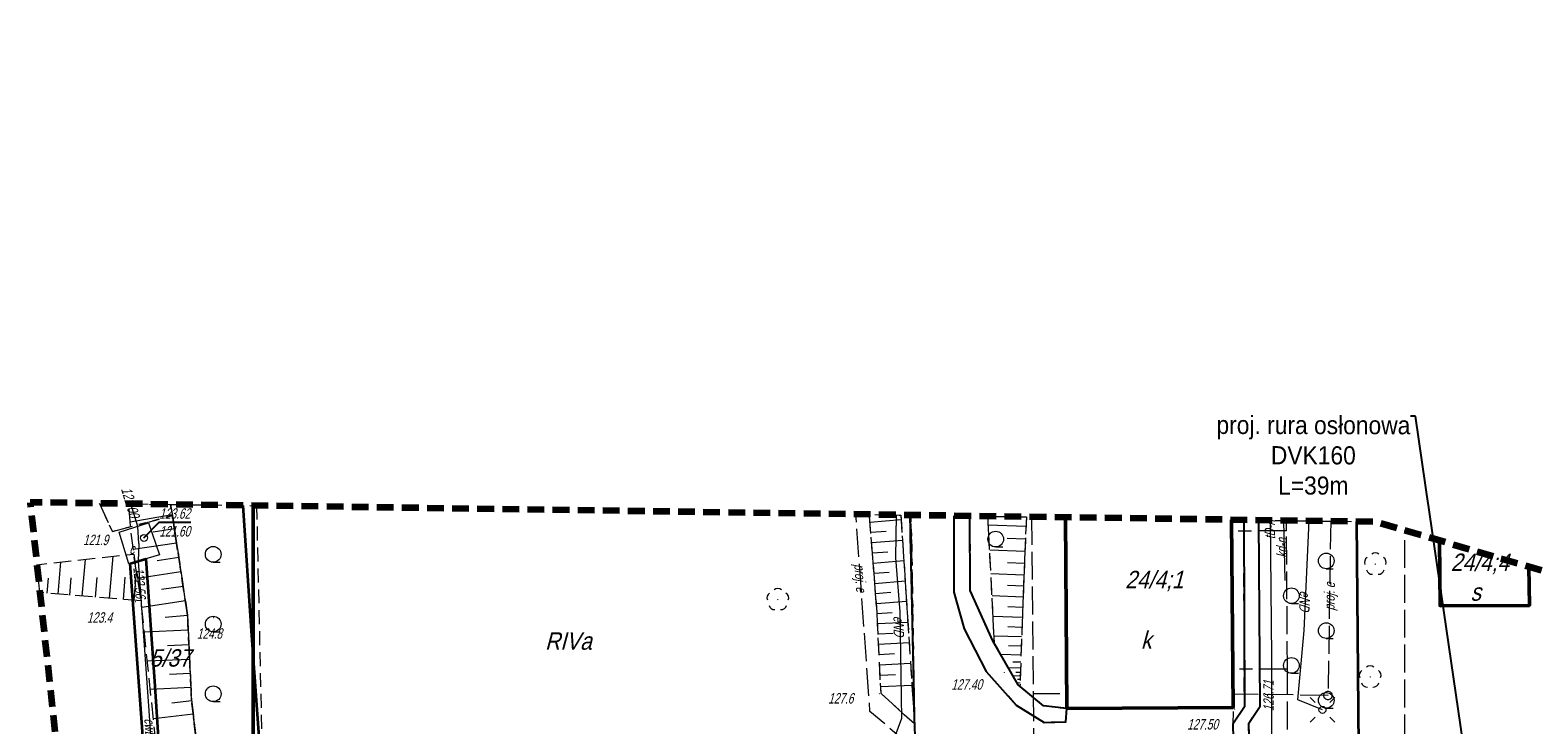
# Model space of a CAD drawing. Extents: x 7463256 to 7464485, y 5957341 to 5958260.
# Tile 20 of 256: x 7463256 to 7463364, y 5957553 to 5957603. Entities that reach past the tile are written whole.
import ezdxf
from ezdxf import colors
from ezdxf.entities.mleader import LeaderData, LeaderLine
from ezdxf.enums import TextEntityAlignment as Align
from ezdxf.math import Vec2, Vec3

# ---------------------------------------------------------------- set-up
doc = ezdxf.new("R2010")
doc.units = 0
doc.header["$MEASUREMENT"] = 0
for name, pattern in [('1.5_0.5', [2, 1.5, -0.5]), ('218-500', [1, 0.5, -0.5]), ('4', [1.8, 1.2, -0.6]), ('l219_500', [0]), ('mz1.0_0.5', [1.5, 1, -0.5]), ('mz1.25_0.5', [1.75, 1.25, -0.5]), ('mz2.0_0.5', [2.5, 2, -0.5])]:
    doc.linetypes.add(name, pattern=pattern)
doc.layers.get('0').update_dxf_attribs({"color": 2, "linetype": 'CONTINUOUS', "lineweight": 5})
for name, color, linetype in [('000 Inne (niezydentyfikowane)', 7, 'CONTINUOUS'), ('210-Oznaczenie użytku', 7, 'CONTINUOUS'), ('211-Nr działki', 7, 'CONTINUOUS'), ('217-Granica konturu klasyfikcyjnego', 7, 'CONTINUOUS'), ('218-Granica użytku', 7, 'CONTINUOUS'), ('219-Linia granicy', 7, 'CONTINUOUS'), ('312-Budynek (powierzchnia)', 7, 'CONTINUOUS'), ('312-Funkcja i liczba kondygnacji', 7, 'CONTINUOUS'), ('312-Numer ewidencyjny budynku', 7, 'CONTINUOUS'), ('chodnik (powierzchnia)', 7, 'CONTINUOUS'), ('drzewo liściaste (punkt)', 7, 'CONTINUOUS'), ('jezdnia (powierzchnia)', 7, 'CONTINUOUS'), ('komora podziemna - przewód ciepłowniczy (powierzchnia)', 7, 'CONTINUOUS'), ('krawężnik (linia)', 7, 'CONTINUOUS'), ('latarnia na słupie lub maszcie (punkt)', 7, 'CONTINUOUS'), ('Obszar opracowania', 7, 'CONTINUOUS'), ('ogrodzenie trwałe (linia)', 7, 'CONTINUOUS'), ('przewód ciepłowniczy (linia)', 7, 'CONTINUOUS'), ('przewód ciepłowniczy (linia)-Atr1', 7, 'CONTINUOUS'), ('przewód ciepłowniczy - projektowany lub w budowie (linia) - ob. projektowany', 7, 'CONTINUOUS'), ('przewód elektroenergetyczny (linia)', 7, 'CONTINUOUS'), ('przewód elektroenergetyczny (linia)-Atr1', 7, 'CONTINUOUS'), ('przewód elektroenergetyczny - projektowany lub w budowie (linia) - ob. projektowany', 7, 'CONTINUOUS'), ('przewód elektroenergetyczny - projektowany lub w budowie (linia) - ob. projektowany-Atr1', 7, 'CONTINUOUS'), ('przewód kanalizacyjny (linia)', 7, 'CONTINUOUS'), ('przewód kanalizacyjny (linia)-Atr1', 7, 'CONTINUOUS'), ('przewód kanalizacyjny - projektowany lub w budowie (linia) - ob. projektowany', 7, 'CONTINUOUS'), ('przewód telekomunikacyjny (linia)', 7, 'CONTINUOUS'), ('przewód telekomunikacyjny (linia)-Atr1', 7, 'CONTINUOUS'), ('Punkt budynku', 7, 'CONTINUOUS'), ('punkt o określonej wysokości (sieć ciepłownicza)', 7, 'CONTINUOUS'), ('punkt o określonej wysokości (sieć ciepłownicza)-Atr2', 7, 'CONTINUOUS'), ('punkt o określonej wysokości (sieć ciepłownicza)-Atr3', 7, 'CONTINUOUS'), ('punkt o określonej wysokości (sieć telekomunikacyjna)', 7, 'CONTINUOUS'), ('punkt o określonej wysokości (sieć telekomunikacyjna)-Atr2', 7, 'CONTINUOUS'), ('punkt wysokościowy naturalny', 7, 'CONTINUOUS'), ('punkt wysokościowy naturalny-Atr2', 7, 'CONTINUOUS'), ('punkt wysokościowy sztuczny', 7, 'CONTINUOUS'), ('punkt wysokościowy sztuczny-Atr2', 7, 'CONTINUOUS'), ('rura ochronna - przewód ciepłowniczy (linia)', 7, 'CONTINUOUS'), ('skarpa nieumocniona (powierzchnia)', 7, 'CONTINUOUS'), ('słup (punkt)', 7, 'CONTINUOUS'), ('urządzenie techniczne projektowane lub w budowie (sieć inna) - powierzchnia - ob. projektowany', 7, 'CONTINUOUS'), ('właz okrągły - siec ciepłownicza (punkt)', 7, 'CONTINUOUS'), ('właz okrągły - siec ciepłownicza (punkt)-Atr17', 7, 'CONTINUOUS'), ('zadrzewienie (powierzchnia)', 7, 'CONTINUOUS'), ('zadrzewienie (powierzchnia) - symbol', 7, 'CONTINUOUS'), ('zakrzewienie (powierzchnia)', 7, 'CONTINUOUS'), ('zakrzewienie (powierzchnia) - symbol', 7, 'CONTINUOUS')]:
    doc.layers.add(name, color=color, linetype=linetype)
doc.layers.add('OBMBS-21-18876-opis proj', color=1, linetype='CONTINUOUS', lineweight=18)
doc.styles.get("Standard").update_dxf_attribs({"font": 'txt', "width": 0.75})
doc.linetypes.add('902-500', pattern='A,3.75,0,[1,ksztalty.shx,S=0.5,R=0,X=0,Y=0],3.75', length=7.5)

# ---------------------------------------------------------------- blocks, each defined once
blk = doc.blocks.new('PW01')
at = {"linetype": 'Continuous', "lineweight": 13}
h = blk.add_hatch(color=0, dxfattribs=at)
edge = h.paths.add_edge_path()
edge.add_arc((0, 0), 0.045, 0, 360)
blk = doc.blocks.new('US22')
at = {"color": 0, "linetype": 'Continuous', "lineweight": 13}
blk.add_circle((0, 0), 0.25, dxfattribs=at)
blk = doc.blocks.new('OP021')
at = {"linetype": 'Continuous', "lineweight": 13}
h = blk.add_hatch(color=0, dxfattribs=at)
edge = h.paths.add_edge_path()
edge.add_arc((0, 0), 0.05, 0, 360)
at = {"color": 0, "linetype": 'Continuous', "lineweight": 13}
for centre, start, end in [((-0.38, 0.124), 121.308, 202.548), ((0, 0.4), 49.272, 130.728), ((0.38, 0.124), 337.452, 58.692), ((-0.235, -0.324), 193.221, 274.871), ((0.235, -0.324), 265.129, 346.779)]:
    blk.add_arc(centre, 0.4, start, end, dxfattribs=at)
blk = doc.blocks.new('PW02')
at = {"linetype": 'Continuous', "lineweight": 13}
h = blk.add_hatch(color=0, dxfattribs=at)
edge = h.paths.add_edge_path()
edge.add_arc((0, 0), 0.045, 0, 360)
blk = doc.blocks.new('SM04')
at = {"color": 0, "linetype": 'Continuous', "lineweight": 13}
blk.add_circle((0, 0), 0.25, dxfattribs=at)
blk = doc.blocks.new('SM011')
at = {"color": 0, "linetype": 'Continuous', "lineweight": 13}
for p, q in [((-0.53, 0.531), (-0.883, 0.884)), ((0.531, 0.531), (0.884, 0.884)), ((-0.53, -0.53), (-0.883, -0.883)), ((0.531, -0.53), (0.884, -0.883))]:
    blk.add_line(p, q, dxfattribs=at)
blk = doc.blocks.new('TL04')
at = {"color": 0, "linetype": 'Continuous', "lineweight": 13}
blk.add_line((0.398, -0.164), (0.898, -0.164), dxfattribs=at)
blk.add_circle((0.398, 0.398), 0.562, dxfattribs=at)
blk = doc.blocks.new('PUNKTBUD')
at = {"color": 0}
blk.add_circle((0, 0), 0.045, dxfattribs=at)

msp = doc.modelspace()

# ---------------------------------------------------------------- linework, layer by layer
at = {"layer": '000 Inne (niezydentyfikowane)', "color": 7, "linetype": 'Continuous', "lineweight": 13}
for p, q in [((7463264.742, 5957568.721), (7463264.44, 5957568.67)), ((7463266.07, 5957567.95), (7463263.05, 5957567.43)), ((7463316.09, 5957567.44), (7463318.32, 5957567.61)), ((7463266.22, 5957566.94), (7463264.69, 5957566.71)), ((7463316.15, 5957566.7), (7463317.26, 5957566.78)), ((7463327.27, 5957567.11), (7463324.57, 5957567.21)), ((7463327.23, 5957566.2), (7463325.92, 5957566.25)), ((7463266.38, 5957565.93), (7463263.27, 5957565.46)), ((7463316.21, 5957565.96), (7463318.42, 5957566.13)), ((7463316.26, 5957565.23), (7463317.37, 5957565.31)), ((7463327.2, 5957565.32), (7463324.67, 5957565.42)), ((7463256.46, 5957563.46), (7463256.54, 5957564.4)), ((7463257.89, 5957562.27), (7463258.08, 5957564.56)), ((7463259.62, 5957562.13), (7463259.84, 5957564.76)), ((7463261.57, 5957561.97), (7463261.82, 5957564.98)), ((7463266.54, 5957564.89), (7463264.98, 5957564.66)), ((7463316.32, 5957564.49), (7463318.52, 5957564.67)), ((7463327.16, 5957564.46), (7463325.94, 5957564.51)), ((7463257.1, 5957562.34), (7463257.19, 5957563.41)), ((7463258.72, 5957562.2), (7463258.83, 5957563.43)), ((7463260.57, 5957562.05), (7463260.69, 5957563.46)), ((7463262.57, 5957561.88), (7463262.7, 5957563.49)), ((7463263.33, 5957561.82), (7463263.5, 5957563.89)), ((7463266.69, 5957563.86), (7463263.58, 5957563.39)), ((7463316.38, 5957563.77), (7463317.47, 5957563.85)), ((7463316.44, 5957563.04), (7463318.61, 5957563.22)), ((7463327.13, 5957563.64), (7463324.75, 5957563.73)), ((7463266.85, 5957562.82), (7463265.3, 5957562.59)), ((7463316.49, 5957562.32), (7463317.58, 5957562.41)), ((7463327.07, 5957562.06), (7463324.84, 5957562.15)), ((7463327.1, 5957562.84), (7463325.95, 5957562.88)), ((7463267.01, 5957561.79), (7463263.88, 5957561.31)), ((7463316.55, 5957561.6), (7463318.7, 5957561.77)), ((7463316.59, 5957560.88), (7463317.67, 5957560.94)), ((7463327.04, 5957561.31), (7463325.96, 5957561.35)), ((7463267.16, 5957560.74), (7463265.57, 5957560.6)), ((7463316.63, 5957560.16), (7463318.8, 5957560.26)), ((7463327.01, 5957560.59), (7463324.92, 5957560.66)), ((7463326.99, 5957559.88), (7463325.97, 5957559.92)), ((7463267.21, 5957559.68), (7463264.07, 5957559.53)), ((7463316.67, 5957559.43), (7463317.76, 5957559.48)), ((7463316.7, 5957558.69), (7463318.9, 5957558.8)), ((7463326.96, 5957559.2), (7463324.99, 5957559.26)), ((7463267.26, 5957558.63), (7463265.72, 5957558.55)), ((7463316.74, 5957557.95), (7463317.84, 5957558.01)), ((7463326.92, 5957557.9), (7463325.46, 5957557.95)), ((7463326.94, 5957558.53), (7463326.01, 5957558.56)), ((7463267.31, 5957557.59), (7463264.28, 5957557.45)), ((7463267.36, 5957556.58), (7463265.88, 5957556.51)), ((7463316.78, 5957557.21), (7463319, 5957557.32)), ((7463326.89, 5957556.96), (7463326.01, 5957556.99)), ((7463326.9, 5957557.38), (7463326.33, 5957557.4)), ((7463326.87, 5957556.64), (7463326.54, 5957556.65)), ((7463267.41, 5957555.58), (7463264.5, 5957555.44)), ((7463316.81, 5957556.45), (7463317.93, 5957556.51)), ((7463316.86, 5957555.64), (7463319.1, 5957555.75)), ((7463326.87, 5957556.39), (7463326.34, 5957556.41)), ((7463326.85, 5957555.89), (7463326.64, 5957555.9)), ((7463326.86, 5957556.14), (7463326.67, 5957556.15)), ((7463267.46, 5957554.61), (7463266.04, 5957554.44)), ((7463267.57, 5957553.65), (7463264.72, 5957553.32))]:
    msp.add_line(p, q, dxfattribs=at)
at = {"layer": '217-Granica konturu klasyfikcyjnego', "color": 3, "linetype": '1.5_0.5', "lineweight": 18, "flags": 128}
for points in [[(7463260.848, 5957568.778), (7463261.78, 5957566.75)], [(7463261.78, 5957566.75), (7463266.08, 5957567.9)], [(7463266.08, 5957567.9), (7463267.16, 5957560.77)], [(7463319.08, 5957565.82), (7463319.011, 5957567.933)], [(7463319.29, 5957552.51), (7463319.08, 5957565.82)], [(7463267.16, 5957560.77), (7463267.45, 5957554.69)], [(7463267.45, 5957554.69), (7463268.24, 5957547.97)]]:
    msp.add_lwpolyline(points, dxfattribs=at)
at = {"layer": '218-Granica użytku', "color": 3, "linetype": '218-500', "lineweight": 18, "flags": 128}
for points in [[(7463261.78, 5957566.75), (7463260.848, 5957568.778)], [(7463266.08, 5957567.9), (7463261.78, 5957566.75)], [(7463267.16, 5957560.77), (7463266.08, 5957567.9)], [(7463319.011, 5957567.933), (7463319.08, 5957565.82)], [(7463319.08, 5957565.82), (7463319.29, 5957552.51)], [(7463267.45, 5957554.69), (7463267.16, 5957560.77)], [(7463268.24, 5957547.97), (7463267.45, 5957554.69)]]:
    msp.add_lwpolyline(points, dxfattribs=at)
at = {"layer": '219-Linia granicy', "color": 3, "linetype": 'l219_500', "lineweight": 50, "flags": 128}
msp.add_lwpolyline([(7463271.876, 5957568.618), (7463271.87, 5957547.64)], dxfattribs=at)
at = {"layer": '312-Budynek (powierzchnia)', "color": 7, "linetype": 'Continuous', "lineweight": 50, "flags": 128}
for points in [[(7463330.19, 5957554.07), (7463330.102, 5957567.772)], [(7463342.007, 5957567.6), (7463342.12, 5957554.14)], [(7463356.96, 5957561.43), (7463356.912, 5957566.102)], [(7463363.325, 5957564.225), (7463363.36, 5957561.45)], [(7463363.36, 5957561.45), (7463356.96, 5957561.43)], [(7463342.12, 5957554.14), (7463330.19, 5957554.07)]]:
    msp.add_lwpolyline(points, dxfattribs=at)
at = {"layer": 'chodnik (powierzchnia)', "color": 7, "linetype": 'mz1.0_0.5', "lineweight": 18, "flags": 128}
for points in [[(7463323.254, 5957567.872), (7463323.27, 5957562.53), (7463324.9, 5957558.91), (7463326.71, 5957555.77), (7463328.54, 5957554.25), (7463330.19, 5957554.07), (7463330.14, 5957553.11), (7463328.57, 5957553.06), (7463326.58, 5957554.31), (7463324.43, 5957556.71), (7463322.83, 5957559.79), (7463322.11, 5957562.41), (7463322.09, 5957567.889)], [(7463342.64, 5957522.54), (7463342.36, 5957541.87), (7463342.1, 5957552.94), (7463342.93, 5957554.18), (7463342.882, 5957567.587)], [(7463343.958, 5957567.571), (7463344.06, 5957554.24), (7463343.24, 5957553.01), (7463343.68, 5957544.09), (7463343.63, 5957534.82), (7463343.67, 5957533.05), (7463343.94, 5957520.24), (7463343.21, 5957521.22), (7463342.64, 5957522.54)]]:
    msp.add_lwpolyline(points, dxfattribs=at)
at = {"layer": 'jezdnia (powierzchnia)', "color": 7, "linetype": '1.5_0.5', "lineweight": 18, "flags": 128}
for points in [[(7463339.69, 5957522.36), (7463339.49, 5957532.09), (7463339.26, 5957543.17), (7463338.91, 5957545.04), (7463338.21, 5957546.38), (7463337.33, 5957547.39), (7463336.26, 5957548.17), (7463334.98, 5957548.65), (7463319.75, 5957548.68), (7463319.29, 5957552.51), (7463318.941, 5957567.934)], [(7463322.09, 5957567.889), (7463322.11, 5957562.41), (7463322.83, 5957559.79), (7463324.43, 5957556.71), (7463326.58, 5957554.31), (7463328.57, 5957553.06), (7463330.14, 5957553.11), (7463330.19, 5957554.07), (7463342.12, 5957554.14), (7463342.1, 5957552.94), (7463342.36, 5957541.87), (7463342.64, 5957522.54), (7463339.69, 5957522.36)]]:
    msp.add_lwpolyline(points, dxfattribs=at)
at = {"layer": 'komora podziemna - przewód ciepłowniczy (powierzchnia)', "color": 212, "linetype": 'Continuous', "lineweight": 18, "flags": 128}
msp.add_lwpolyline([(7463262.26, 5957566.7), (7463264.37, 5957567.37), (7463265.15, 5957565.08), (7463262.95, 5957564.43)], close=True, dxfattribs=at)
at = {"layer": 'krawężnik (linia)', "color": 7, "linetype": 'Continuous', "lineweight": 25, "flags": 128}
for points in [[(7463318.941, 5957567.934), (7463319.29, 5957552.51), (7463319.75, 5957548.68), (7463334.98, 5957548.65), (7463336.26, 5957548.17), (7463337.33, 5957547.39), (7463338.21, 5957546.38), (7463338.91, 5957545.04), (7463339.26, 5957543.17), (7463339.49, 5957532.09), (7463339.69, 5957522.36), (7463338.91, 5957521.17), (7463338.12, 5957520.23), (7463337.13, 5957519.61), (7463336.05, 5957519.42), (7463335.34, 5957519.65), (7463334.79, 5957520.19), (7463334.48, 5957520.99), (7463334.04, 5957522.29)], [(7463322.09, 5957567.889), (7463322.11, 5957562.41), (7463322.83, 5957559.79), (7463324.43, 5957556.71), (7463326.58, 5957554.31), (7463328.57, 5957553.06), (7463330.14, 5957553.11), (7463330.19, 5957554.07), (7463328.54, 5957554.25), (7463326.71, 5957555.77), (7463324.9, 5957558.91), (7463323.27, 5957562.53), (7463323.254, 5957567.872)], [(7463342.882, 5957567.587), (7463342.93, 5957554.18), (7463342.1, 5957552.94), (7463342.36, 5957541.87), (7463342.64, 5957522.54), (7463343.21, 5957521.22), (7463343.94, 5957520.24), (7463344.8, 5957519.42), (7463345.72, 5957518.76), (7463346.74, 5957518.19), (7463347.84, 5957517.75), (7463348.77, 5957517.46), (7463382.62, 5957522.66)], [(7463343.94, 5957520.24), (7463343.24, 5957553.01), (7463344.06, 5957554.24), (7463343.958, 5957567.571)]]:
    msp.add_lwpolyline(points, dxfattribs=at)
at = {"layer": 'Obszar opracowania', "color": 132, "linetype": '4', "lineweight": 200, "flags": 128}
msp.add_lwpolyline([(7463648.63, 5957598.42), (7463381.17, 5957559), (7463352.31, 5957567.45), (7463255.88, 5957568.85), (7463280.41, 5957340.9), (7463468.95, 5957378.08), (7463536.66, 5957509.53), (7463626.95, 5957460.4), (7463653.5, 5957411.27), (7463734.5, 5957471.02), (7463879.22, 5957698.07), (7464314.97, 5957939.96), (7464470.72, 5957945.23), (7464483.34, 5958244.06), (7464262.86, 5958260.06), (7464240.11, 5958013.73), (7463789.91, 5957739.13), (7463712.41, 5957593.35)], close=True, dxfattribs=at)
at = {"layer": 'ogrodzenie trwałe (linia)', "color": 7, "linetype": '902-500', "lineweight": 35, "flags": 128}
for points in [[(7463271.132, 5957568.629), (7463271.72, 5957559.64), (7463272.57, 5957548.02), (7463286.56, 5957548.88), (7463291.11, 5957547.99), (7463316.89, 5957548.06)], [(7463350.979, 5957567.469), (7463351.14, 5957548.56), (7463414.93, 5957548.91), (7463414.743, 5957563.948)]]:
    msp.add_lwpolyline(points, dxfattribs=at)
at = {"layer": 'przewód ciepłowniczy (linia)', "color": 212, "linetype": 'Continuous', "lineweight": 18, "flags": 128}
for points in [[(7463263.67, 5957565.91), (7463263.59, 5957567.12), (7463263.103, 5957568.745)], [(7463263.67, 5957565.91), (7463263.62, 5957564.63), (7463264.4, 5957553.89), (7463264.73, 5957549.01), (7463265.04, 5957545.35), (7463265.32, 5957532.19), (7463265.4, 5957523.91), (7463265.86, 5957521.6)]]:
    msp.add_lwpolyline(points, dxfattribs=at)
at = {"layer": 'przewód ciepłowniczy - projektowany lub w budowie (linia) - ob. projektowany', "color": 212, "linetype": 'mz2.0_0.5', "lineweight": 18, "flags": 128}
msp.add_lwpolyline([(7463384.07, 5957515.36), (7463383.86, 5957516.66), (7463380.69, 5957516.16), (7463379.16, 5957526.17), (7463357.72, 5957523.19), (7463354.43, 5957545.2), (7463354.43, 5957566.829)], dxfattribs=at)
at = {"layer": 'przewód elektroenergetyczny (linia)', "color": 1, "linetype": 'Continuous', "lineweight": 18, "flags": 128}
for points in [[(7463317.965, 5957567.949), (7463317.91, 5957564.86), (7463318.23, 5957560.99), (7463318.35, 5957553.36), (7463316.53, 5957548.46), (7463316.49, 5957548.08)], [(7463348.53, 5957553.97), (7463346.76, 5957554.69), (7463347.21, 5957559.67), (7463347.583, 5957567.519)]]:
    msp.add_lwpolyline(points, dxfattribs=at)
at = {"layer": 'przewód elektroenergetyczny - projektowany lub w budowie (linia) - ob. projektowany', "color": 1, "linetype": 'mz2.0_0.5', "lineweight": 18, "flags": 128}
for points in [[(7463319.04, 5957551.33), (7463316.09, 5957553.86), (7463315.081, 5957567.991)], [(7463349.118, 5957567.496), (7463348.93, 5957555), (7463342.11, 5957555.1)]]:
    msp.add_lwpolyline(points, dxfattribs=at)
at = {"layer": 'przewód kanalizacyjny (linia)', "color": 34, "linetype": 'Continuous', "lineweight": 18, "flags": 128}
msp.add_lwpolyline([(7463345.85, 5957563.25), (7463345.762, 5957567.545)], dxfattribs=at)
at = {"layer": 'przewód kanalizacyjny - projektowany lub w budowie (linia) - ob. projektowany', "color": 34, "linetype": 'mz2.0_0.5', "lineweight": 18, "flags": 128}
for points in [[(7463327.663, 5957567.808), (7463327.79, 5957555.15)], [(7463345.95, 5957566.81), (7463345.945, 5957567.542)], [(7463345.95, 5957566.81), (7463342.49, 5957566.79)], [(7463346.02, 5957556.9), (7463345.95, 5957566.81)], [(7463327.79, 5957555.15), (7463327.84, 5957550.47), (7463346.04, 5957550.45), (7463346.02, 5957556.9)], [(7463346.02, 5957556.9), (7463342.58, 5957556.88)], [(7463327.79, 5957555.15), (7463329.69, 5957555.15)]]:
    msp.add_lwpolyline(points, dxfattribs=at)
at = {"layer": 'przewód telekomunikacyjny (linia)', "color": 30, "linetype": 'Continuous', "lineweight": 18, "flags": 128}
msp.add_lwpolyline([(7463344.775, 5957567.559), (7463344.87, 5957557.75), (7463344.87, 5957551.48), (7463344.88, 5957546.23), (7463345.03, 5957537.41), (7463345, 5957528.11), (7463345.08, 5957521.51), (7463353.29, 5957522.65), (7463357.28, 5957523.12), (7463376.26, 5957525.77), (7463395.41, 5957528.35), (7463409.41, 5957530.18), (7463413.76, 5957530.78), (7463424.76, 5957532.24)], dxfattribs=at)
at = {"layer": 'punkt o określonej wysokości (sieć ciepłownicza)-Atr2', "color": 7, "flags": 128}
msp.add_lwpolyline([(7463264.04, 5957566.3), (7463265.14, 5957567.44), (7463267.398, 5957567.44)], dxfattribs=at)
at = {"layer": 'rura ochronna - przewód ciepłowniczy (linia)', "color": 212, "linetype": 'Continuous', "lineweight": 35, "flags": 128}
msp.add_lwpolyline([(7463264.83, 5957555.68), (7463265.26, 5957549.06), (7463265.56, 5957545.37), (7463266.01, 5957529.88), (7463266.09, 5957523.9), (7463266.44, 5957521.74), (7463265.28, 5957521.46), (7463264.71, 5957523.91), (7463264.63, 5957534.5), (7463264.51, 5957545.32), (7463261.97, 5957545.22), (7463261.68, 5957548.72), (7463264.2, 5957548.96), (7463263.96, 5957552.09), (7463263.06, 5957564.47), (7463264.17, 5957564.79)], close=True, dxfattribs=at)
at = {"layer": 'skarpa nieumocniona (powierzchnia)', "color": 7, "linetype": 'mz1.25_0.5', "lineweight": 18, "flags": 128}
for points in [[(7463265.94, 5957568.7), (7463266.08, 5957567.9), (7463267.16, 5957560.77), (7463267.45, 5957554.69), (7463268.24, 5957547.97), (7463268.24, 5957547.06), (7463265.44, 5957546.44), (7463263.83, 5957561.78), (7463263.31, 5957565.14), (7463263.07, 5957567.17), (7463262.94, 5957568.75)], [(7463318.3, 5957567.94), (7463319.28, 5957552.96), (7463316.88, 5957555.14), (7463316.57, 5957561.34), (7463316.05, 5957567.98)], [(7463327.3, 5957567.81), (7463327.05, 5957561.68), (7463326.84, 5957555.65), (7463326.71, 5957555.77), (7463325.02, 5957558.71), (7463324.54, 5957567.85)], [(7463263.83, 5957561.78), (7463256.58, 5957562.38), (7463256.36, 5957564.38), (7463263.31, 5957565.14)]]:
    msp.add_lwpolyline(points, close=True, dxfattribs=at)
at = {"layer": 'urządzenie techniczne projektowane lub w budowie (sieć inna) - powierzchnia - ob. projektowany', "color": 7, "linetype": 'mz2.0_0.5', "lineweight": 18, "flags": 128}
msp.add_lwpolyline([(7463349.22, 5957555), (7463349.21, 5957554.94), (7463349.19, 5957554.88), (7463349.16, 5957554.82), (7463349.12, 5957554.78), (7463349.07, 5957554.74), (7463349.01, 5957554.71), (7463348.95, 5957554.7), (7463348.89, 5957554.7), (7463348.83, 5957554.71), (7463348.77, 5957554.74), (7463348.72, 5957554.78), (7463348.68, 5957554.82), (7463348.65, 5957554.88), (7463348.63, 5957554.94), (7463348.62, 5957555), (7463348.63, 5957555.06), (7463348.65, 5957555.12), (7463348.68, 5957555.18), (7463348.72, 5957555.22), (7463348.77, 5957555.26), (7463348.83, 5957555.29), (7463348.89, 5957555.3), (7463348.95, 5957555.3), (7463349.01, 5957555.29), (7463349.07, 5957555.26), (7463349.12, 5957555.22), (7463349.16, 5957555.18), (7463349.19, 5957555.12), (7463349.21, 5957555.06)], close=True, dxfattribs=at)
at = {"layer": 'zadrzewienie (powierzchnia)', "color": 7, "linetype": 'mz1.0_0.5', "lineweight": 18, "flags": 128}
for points in [[(7463272.11, 5957568.61), (7463272.57, 5957548.02), (7463268.24, 5957547.06), (7463268.24, 5957547.97), (7463267.45, 5957554.69), (7463267.16, 5957560.77), (7463266.08, 5957567.9), (7463265.94, 5957568.7)], [(7463318.3, 5957567.94), (7463319.28, 5957552.96), (7463316.88, 5957555.14), (7463316.57, 5957561.34), (7463316.05, 5957567.98)]]:
    msp.add_lwpolyline(points, close=True, dxfattribs=at)
at = {"layer": 'zakrzewienie (powierzchnia)', "color": 7, "linetype": 'mz1.0_0.5', "lineweight": 18, "flags": 128}
for points in [[(7463327.3, 5957567.81), (7463327.05, 5957561.68), (7463326.84, 5957555.65), (7463326.71, 5957555.77), (7463325.02, 5957558.71), (7463324.54, 5957567.85)], [(7463350.98, 5957567.47), (7463351.14, 5957548.56), (7463343.68, 5957544.09), (7463343.24, 5957553.01), (7463344.06, 5957554.24), (7463343.96, 5957567.57)]]:
    msp.add_lwpolyline(points, close=True, dxfattribs=at)

# ---------------------------------------------------------------- block references
at = {"layer": 'drzewo liściaste (punkt)', "color": 94, "linetype": 'Continuous', "lineweight": 13}
for p in [(7463352.32, 5957564.42), (7463309.48, 5957561.88), (7463351.95, 5957556.33)]:
    msp.add_blockref('OP021', p, dxfattribs=at)
at = {"layer": 'latarnia na słupie lub maszcie (punkt)', "color": 7, "linetype": 'Continuous', "lineweight": 18}
msp.add_blockref('SM011', (7463348.53, 5957553.97), dxfattribs=at)
at = {"layer": 'Punkt budynku', "color": 5, "linetype": 'Continuous', "lineweight": 18}
for p in [(7463356.96, 5957561.43), (7463363.36, 5957561.45), (7463330.19, 5957554.07), (7463342.12, 5957554.14)]:
    msp.add_blockref('PUNKTBUD', p, dxfattribs=at)
at = {"layer": 'punkt o określonej wysokości (sieć ciepłownicza)', "color": 212, "linetype": 'Continuous', "lineweight": 13}
for p in [(7463262.26, 5957566.7), (7463263.59, 5957567.12), (7463264.04, 5957566.3), (7463263.62, 5957564.63)]:
    msp.add_blockref('PW01', p, dxfattribs=at)
at = {"layer": 'punkt o określonej wysokości (sieć telekomunikacyjna)', "color": 30, "linetype": 'Continuous', "lineweight": 13}
msp.add_blockref('PW01', (7463344.87, 5957553.07), dxfattribs=at)
at = {"layer": 'punkt wysokościowy naturalny', "color": 7, "linetype": 'Continuous', "lineweight": 13}
for p in [(7463263.15, 5957565.16), (7463263.42, 5957561.73), (7463269.04, 5957560.58), (7463316.76, 5957555.12)]:
    msp.add_blockref('PW01', p, dxfattribs=at)
at = {"layer": 'punkt wysokościowy sztuczny', "color": 7, "linetype": 'Continuous', "lineweight": 13}
for p in [(7463325.72, 5957556.65), (7463342.23, 5957554.03)]:
    msp.add_blockref('PW02', p, dxfattribs=at)
at = {"layer": 'słup (punkt)', "color": 7, "linetype": 'Continuous', "lineweight": 18, "rotation": 88.68999999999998}
msp.add_blockref('SM04', (7463348.53, 5957553.97), dxfattribs=at)
at = {"layer": 'właz okrągły - siec ciepłownicza (punkt)', "color": 7, "linetype": 'Continuous', "lineweight": 18}
msp.add_blockref('US22', (7463264.04, 5957566.3), dxfattribs=at)
at = {"layer": 'zadrzewienie (powierzchnia) - symbol', "color": 7, "linetype": 'Continuous', "lineweight": 18}
for p in [(7463268.604, 5957564.724), (7463268.604, 5957559.724), (7463268.604, 5957554.724)]:
    msp.add_blockref('TL04', p, dxfattribs=at)
at = {"layer": 'zakrzewienie (powierzchnia) - symbol', "color": 7, "linetype": 'Continuous', "lineweight": 18}
for p in [(7463324.704, 5957565.814), (7463348.404, 5957564.254), (7463345.904, 5957561.754), (7463348.404, 5957559.254), (7463345.904, 5957556.754), (7463348.404, 5957554.254)]:
    msp.add_blockref('TL04', p, dxfattribs=at)

# ---------------------------------------------------------------- texts
at = {"layer": '210-Oznaczenie użytku', "color": 3, "linetype": 'Continuous', "lineweight": 18, "oblique": 15, "width": 0.9}
msp.add_text('RIVa', height=1.25, dxfattribs=at).set_placement((7463292.79, 5957558.28))
at = {"layer": '211-Nr działki', "color": 3, "linetype": 'Continuous', "lineweight": 18, "oblique": 15, "width": 0.9}
msp.add_text('5/37', height=1.25, dxfattribs=at).set_placement((7463264.46, 5957557.07))
at = {"layer": '312-Funkcja i liczba kondygnacji', "color": 7, "linetype": 'Continuous', "lineweight": 18, "oblique": 15, "width": 0.9}
for s, p in [('s', (7463359.51, 5957562.42)), ('k', (7463335.89, 5957558.99))]:
    msp.add_text(s, height=1.25, dxfattribs=at).set_placement(p, align=Align.MIDDLE_CENTER)
at = {"layer": '312-Numer ewidencyjny budynku', "color": 7, "linetype": 'Continuous', "lineweight": 18, "oblique": 15, "width": 0.9}
for s, p in [('24/4;4', (7463357.72, 5957563.93)), ('24/4;1', (7463334.38, 5957562.69))]:
    msp.add_text(s, height=1.25, dxfattribs=at).set_placement(p)
at = {"layer": 'przewód ciepłowniczy (linia)-Atr1', "color": 212, "oblique": 15, "width": 0.72}
msp.add_text('cwD65', height=0.75, rotation=-86.132, dxfattribs=at).set_placement((7463264.43, 5957553.37), align=Align.MIDDLE_LEFT)
at = {"layer": 'przewód elektroenergetyczny (linia)-Atr1', "color": 1, "oblique": 15, "width": 0.72}
for rotation, p in [(267.03, (7463346.92, 5957562.54)), (270.78, (7463317.77, 5957560.71))]:
    msp.add_text('eND', height=0.75, rotation=rotation, dxfattribs=at).set_placement(p)
at = {"layer": 'przewód elektroenergetyczny - projektowany lub w budowie (linia) - ob. projektowany-Atr1', "color": 1, "oblique": 15, "width": 0.72}
for rotation, p in [(-85.914, (7463315.33, 5957564.44)), (89.139, (7463349.02, 5957561.09))]:
    msp.add_text('proj. e', height=0.75, rotation=rotation, dxfattribs=at).set_placement(p, align=Align.MIDDLE_LEFT)
at = {"layer": 'przewód kanalizacyjny (linia)-Atr1', "color": 34, "oblique": 15, "width": 0.72}
msp.add_text('kd-n', height=0.75, rotation=90.85, dxfattribs=at).set_placement((7463346, 5957564.88))
at = {"layer": 'przewód telekomunikacyjny (linia)-Atr1', "color": 30, "oblique": 15, "width": 0.72}
msp.add_text('tD-n', height=0.75, rotation=90.56, dxfattribs=at).set_placement((7463345.14, 5957566.21))
at = {"layer": 'punkt o określonej wysokości (sieć ciepłownicza)-Atr2', "color": 212, "oblique": 15, "width": 0.72}
for s, rotation, p in [('122.00', -73.325, (7463262.75, 5957569.91)), ('122.56', -85.846, (7463263.65, 5957564.19))]:
    msp.add_text(s, height=0.75, rotation=rotation, dxfattribs=at).set_placement(p, align=Align.MIDDLE_LEFT)
msp.add_text('123.62', height=0.75, dxfattribs=at).set_placement((7463265.14, 5957567.448), align=Align.BOTTOM_LEFT)
at = {"layer": 'punkt o określonej wysokości (sieć ciepłownicza)-Atr3', "color": 212, "oblique": 15, "width": 0.72}
msp.add_text('121.60', height=0.75, dxfattribs=at).set_placement((7463265.14, 5957566.173), align=Align.BOTTOM_LEFT)
at = {"layer": 'punkt o określonej wysokości (sieć telekomunikacyjna)-Atr2', "color": 30, "oblique": 15, "width": 0.72}
msp.add_text('126.71', height=0.75, rotation=90.09, dxfattribs=at).set_placement((7463345.04, 5957553.87))
at = {"layer": 'punkt wysokościowy naturalny-Atr2', "color": 7, "oblique": 15, "width": 0.72}
for s, p in [('121.9', (7463259.67, 5957565.78)), ('123.4', (7463259.95, 5957560.22)), ('124.8', (7463267.83, 5957559.07)), ('127.6', (7463313.09, 5957554.42))]:
    msp.add_text(s, height=0.75, dxfattribs=at).set_placement(p)
at = {"layer": 'punkt wysokościowy sztuczny-Atr2', "color": 7, "oblique": 15, "width": 0.72}
for s, p in [('127.40', (7463321.92, 5957555.42)), ('127.50', (7463338.83, 5957552.56))]:
    msp.add_text(s, height=0.75, dxfattribs=at).set_placement(p)
at = {"layer": 'właz okrągły - siec ciepłownicza (punkt)-Atr17', "color": 7, "oblique": 15, "width": 0.72}
msp.add_text('c', height=0.75, dxfattribs=at).set_placement((7463262.99, 5957565.14))

# ---------------------------------------------------------------- next in the draw order: leaders
at = {"layer": 'OBMBS-21-18876-opis proj', "lineweight": 20}
ml = msp.add_multileader_mtext('Standard', dxfattribs=at)
ml.set_content('\\pxqc;{\\W0.9;\\fArial|b0|i0|c238|p34;proj. rura osłonowa DVK160\\PL=39m}', color=256)
ml.set_leader_properties()
ml.build(insert=Vec2(0, 0))
ml.multileader.update_dxf_attribs({"has_text_frame": 1, "text_right_attachment_type": 0, "dogleg_length": 0.36, "arrow_head_size": 1.3})
ctx = ml.context
ctx.base_point, ctx.char_height, ctx.arrow_head_size, ctx.landing_gap_size, ctx.plane_origin, ctx.plane_x_axis, ctx.plane_y_axis = Vec3(7463340.927, 5957574.394, -10.8), 1.3, 1.3, 0.09, Vec3(7463386.471, 5957552.834, -10.8), Vec3(0.9999982, -0.0018906), Vec3(0.0018906, 0.9999982)
ctx.right_attachment, ctx.text_align_type = 0, 2
notes = []
notes.append((ctx, [(0, (1, 1, 0), (7463355.192, 5957575.028, -10.8), (-0.9999982, 0.0018906), 0.36, [(0, [(7463367.635, 5957489.894, -10.8)], 0, [])])]))
ctx.mtext.insert, ctx.mtext.text_direction, ctx.mtext.rotation, ctx.mtext.width, ctx.mtext.defined_height, ctx.mtext.alignment, ctx.mtext.flow_direction = Vec3(7463347.88, 5957575.042, -10.8), Vec3(0.9999982, -0.0018906), 6.2812947, 15.3063, 27.692, 2, 5
ctx.mtext.has_bg_fill, ctx.mtext.bg_color, ctx.mtext.bg_scale_factor, ctx.mtext.bg_transparency, ctx.mtext.use_window_bg_color = 1, -1023410167, 1.5, 0, 1
for ctx, leaders in notes:
    for number, flags, end, landing, length, lines in leaders:
        leader = LeaderData()
        leader.index, (leader.has_last_leader_line, leader.has_dogleg_vector, leader.attachment_direction) = number, flags
        leader.last_leader_point, leader.dogleg_vector, leader.dogleg_length = Vec3(end), Vec3(landing), length
        for number, points, colour, breaks in lines:
            line = LeaderLine()
            line.index, line.vertices, line.color, line.breaks = number, Vec3.list(points), colors.encode_raw_color(colour), breaks
            leader.lines.append(line)
        ctx.leaders.append(leader)

doc.saveas('drawing.dxf')
